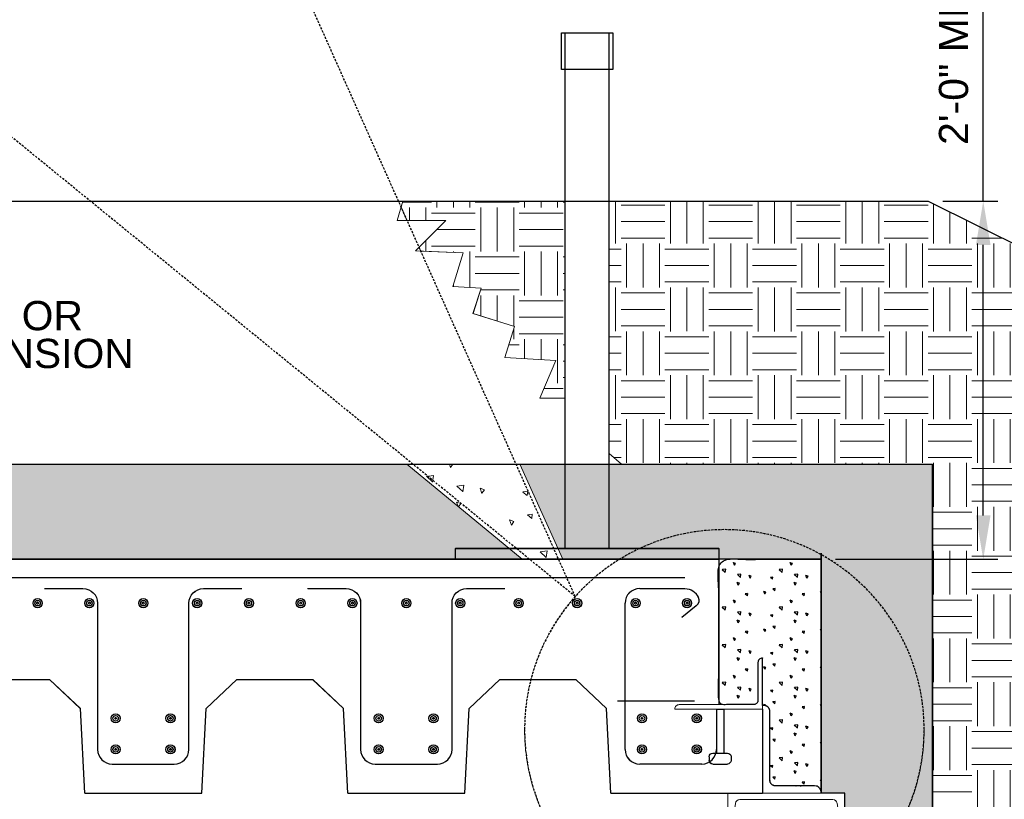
# Model space of a CAD drawing. Header units: inches. Extents: x 804 to 1243, y 182 to 489.
# Tile 18 of 20: x 1114 to 1182, y 371 to 424. Entities that reach past the tile are written whole.
import ezdxf

# ---------------------------------------------------------------- set-up
doc = ezdxf.new("R2010")
doc.units = ezdxf.units.IN
doc.header["$LTSCALE"] = 0.25
doc.header["$MEASUREMENT"] = 0
doc.linetypes.add('DGN Style 3', pattern=[0.777018, 0.555013, -0.222005])
for name, color, linetype, lineweight in [('A-ANNO-NPLT', 7, 'Continuous', 18), ('G-ANNO-DIM', 1, 'Continuous', 18), ('G-ANNO-PATT', 9, 'Continuous', 18), ('G-ANNO-TEXT', 7, 'Continuous', 30), ('S-FSTN-MISC', 12, 'Continuous', 25), ('S-REIN-RBAR', 5, 'Continuous', 25)]:
    doc.layers.add(name, color=color, linetype=linetype, lineweight=lineweight)
doc.styles.add("3 4 1'-0", font='arial.ttf', dxfattribs={"height": 2})
doc.dimstyles.new("3 4 1'-0", dxfattribs={"dimtxt": 2, "dimasz": 3, "dimexe": 1, "dimexo": 1, "dimgap": 1, "dimtad": 1, "dimdec": 4, "dimzin": 11, "dimdsep": 46, "dimlunit": 4, "dimtxsty": "3 4 1'-0", "dimcen": 0, "dimadec": 4, "dimazin": 3, "dimtfac": 1, "dimtdec": 0, "dimtofl": 0, "dimtmove": 0, "dimatfit": 3, "dimfxl": 1, "dimfrac": 2, "dimtolj": 1, "dimtzin": 11, "dimarcsym": 0})

# ---------------------------------------------------------------- blocks, each defined once
blk = doc.blocks.new('REINFDOT')
at = {"color": 0}
for radius in [0.00313, 0.00187, 0.000625]:
    blk.add_circle((0, 0), radius, dxfattribs=at)
blk = doc.blocks.new('REINF. DOT_1')
at = {"layer": 'S-REIN-RBAR', "xscale": 100, "yscale": 100, "zscale": 100, "rotation": 90}
blk.add_blockref('REINFDOT', (36.533405, 24.589429), dxfattribs=at)
blk = doc.blocks.new('*U18')
at = {"layer": 'S-REIN-RBAR'}
for p, q in [((-6.749987, 6.000006), (-4.124987, 6.000006)), ((4.125013, 6.000006), (6.750013, 6.000006)), ((-3.124987, 5.000006), (-3.124987, -4.999994)), ((3.125013, -4.999994), (3.125013, 5.000006)), ((-2.124987, -5.999994), (2.125013, -5.999994))]:
    blk.add_line(p, q, dxfattribs=at)
at = {"layer": 'S-REIN-RBAR', "extrusion": (0, 0, -1)}
for centre, start, end in [((4.124987, 5.000006), 90, 180), ((-4.125013, 5.000006), 0, 90)]:
    blk.add_arc(centre, 1, start, end, dxfattribs=at)
at = {"layer": 'S-REIN-RBAR'}
for centre, start, end in [((-2.124987, -4.999994), 180, 270), ((2.125013, -4.999994), 270, 0)]:
    blk.add_arc(centre, 1, start, end, dxfattribs=at)
blk = doc.blocks.new('*U20')
at = {"layer": 'S-REIN-RBAR'}
for p, q in [((-2.125019, 5.999995), (0.968731, 5.999995)), ((-3.125019, -5.000005), (-3.125019, 4.999995)), ((1.742651, 4.815062), (0.763129, 4.013816)), ((3.124981, -2.250005), (3.124981, -5.000005)), ((2.124981, -6.000005), (-2.125019, -6.000005))]:
    blk.add_line(p, q, dxfattribs=at)
for centre, start, end in [((-2.125019, 4.999995), 90, 180), ((-2.125019, -5.000005), 180, 270), ((2.124981, -5.000005), 270, 0)]:
    blk.add_arc(centre, 1, start, end, dxfattribs=at)
at = {"layer": 'S-REIN-RBAR', "extrusion": (0, 0, -1)}
for centre, radius, start, end in [((-0.968731, 4.999995), 1, 90, 156.16139), ((-1.426075, 5.202076), 0.5, 156.16139, 230.716952)]:
    blk.add_arc(centre, radius, start, end, dxfattribs=at)
blk = doc.blocks.new('*U21')
at = {"layer": 'G-ANNO-TEXT'}
for p, q in [((-0.249993, 1.874993), (-0.249993, -1.125007)), ((-0.499993, -1.125007), (0.500007, -1.125007)), ((-0.749993, -1.375007), (-0.749993, -1.625007)), ((-0.499993, -1.875007), (0.500007, -1.875007)), ((0.750007, -1.375007), (0.750007, -1.625007))]:
    blk.add_line(p, q, dxfattribs=at)
at = {"layer": 'G-ANNO-TEXT', "flags": 128}
blk.add_lwpolyline([(-0.249993, 1.874993), (0.250007, 1.874993), (0.250007, -1.125007)], dxfattribs=at)
at = {"layer": 'G-ANNO-TEXT', "extrusion": (0, 0, -1)}
for centre, start, end in [((0.499993, -1.375007), 0, 90), ((-0.500007, -1.375007), 90, 180), ((0.499993, -1.625007), 270, 0), ((-0.500007, -1.625007), 180, 270)]:
    blk.add_arc(centre, 0.25, start, end, dxfattribs=at)
blk = doc.blocks.new('*D38')
at = {"layer": 'G-ANNO-DIM', "color": 0, "lineweight": -2, "transparency": 16777216}
for p, q in [((1180.32, 411.845), (1180.32, 428.758)), ((1180.32, 390.345), (1180.32, 408.845))]:
    blk.add_line(p, q, dxfattribs=at)
at = {"layer": 'G-ANNO-DIM', "color": 0, "linetype": 'ByBlock', "lineweight": -2, "transparency": 16777216}
for p, q in [((1177.551, 411.845), (1181.32, 411.845)), ((1170.22, 387.345), (1181.32, 387.345))]:
    blk.add_line(p, q, dxfattribs=at)
at = {"layer": 'G-ANNO-DIM', "color": 0, "transparency": 16777216}
for points in [[(1179.82, 408.845), (1180.82, 408.845), (1180.32, 411.845)], [(1179.82, 390.345), (1180.82, 390.345), (1180.32, 387.345)]]:
    blk.add_solid(points, dxfattribs=at)
at = {"layer": 'G-ANNO-DIM', "color": 0, "transparency": 16777216, "insert": (1178.299, 421.802), "char_height": 2, "attachment_point": 5, "rotation": 90, "style": "3 4 1'-0"}
blk.add_mtext('\\A1;2\'-0" MIN.', dxfattribs=at)
blk = doc.blocks.new('l6x312x516-e_2')
at = {"layer": 'A-ANNO-NPLT', "color": 7, "flags": 128}
blk.add_lwpolyline([(3.5, 0), (0, 0), (0, 6), (0.012293, 6.000406, -0.414214), (0.312, 5.7), (0.312293, 0.612906, 0.414214), (0.612, 0.313), (3.199793, 0.312906, -0.414214), (3.5, 0.013)], format="xyb", close=True, dxfattribs=at)
blk = doc.blocks.new('REINF. DOT_2')
at = {"layer": 'A-ANNO-NPLT', "color": 7, "xscale": 100, "yscale": 100, "zscale": 100, "rotation": 90}
blk.add_blockref('REINFDOT', (36.533405, 24.589429), dxfattribs=at)
blk = doc.blocks.new('*U71')
at = {"layer": 'A-ANNO-NPLT', "color": 7}
for p, q in [((-6.749987, 6.000006), (-4.124987, 6.000006)), ((4.125013, 6.000006), (6.750013, 6.000006)), ((-3.124987, 5.000006), (-3.124987, -4.999994)), ((3.125013, -4.999994), (3.125013, 5.000006)), ((-2.124987, -5.999994), (2.125013, -5.999994))]:
    blk.add_line(p, q, dxfattribs=at)
at = {"layer": 'A-ANNO-NPLT', "color": 7, "extrusion": (0, 0, -1)}
for centre, start, end in [((4.124987, 5.000006), 90, 180), ((-4.125013, 5.000006), 0, 90)]:
    blk.add_arc(centre, 1, start, end, dxfattribs=at)
at = {"layer": 'A-ANNO-NPLT', "color": 7}
for centre, start, end in [((-2.124987, -4.999994), 180, 270), ((2.125013, -4.999994), 270, 0)]:
    blk.add_arc(centre, 1, start, end, dxfattribs=at)
blk = doc.blocks.new('*U73')
at = {"layer": 'A-ANNO-NPLT', "color": 7}
for p, q in [((-2.125019, 5.999995), (0.968731, 5.999995)), ((-3.125019, -5.000005), (-3.125019, 4.999995)), ((1.742651, 4.815062), (0.763129, 4.013816)), ((3.124981, -2.250005), (3.124981, -5.000005)), ((2.124981, -6.000005), (-2.125019, -6.000005))]:
    blk.add_line(p, q, dxfattribs=at)
for centre, start, end in [((-2.125019, 4.999995), 90, 180), ((-2.125019, -5.000005), 180, 270), ((2.124981, -5.000005), 270, 0)]:
    blk.add_arc(centre, 1, start, end, dxfattribs=at)
at = {"layer": 'A-ANNO-NPLT', "color": 7, "extrusion": (0, 0, -1)}
for centre, radius, start, end in [((-0.968731, 4.999995), 1, 90, 156.16139), ((-1.426075, 5.202076), 0.5, 156.16139, 230.716952)]:
    blk.add_arc(centre, radius, start, end, dxfattribs=at)
blk = doc.blocks.new('*U74')
at = {"layer": 'A-ANNO-NPLT', "color": 7}
for p, q in [((-0.249993, 1.874993), (-0.249993, -1.125007)), ((-0.499993, -1.125007), (0.500007, -1.125007)), ((-0.749993, -1.375007), (-0.749993, -1.625007)), ((-0.499993, -1.875007), (0.500007, -1.875007)), ((0.750007, -1.375007), (0.750007, -1.625007))]:
    blk.add_line(p, q, dxfattribs=at)
at = {"layer": 'A-ANNO-NPLT', "color": 7, "flags": 128}
blk.add_lwpolyline([(-0.249993, 1.874993), (0.250007, 1.874993), (0.250007, -1.125007)], dxfattribs=at)
at = {"layer": 'A-ANNO-NPLT', "color": 7, "extrusion": (0, 0, -1)}
for centre, start, end in [((0.499993, -1.375007), 0, 90), ((-0.500007, -1.375007), 90, 180), ((0.499993, -1.625007), 270, 0), ((-0.500007, -1.625007), 180, 270)]:
    blk.add_arc(centre, 0.25, start, end, dxfattribs=at)
blk = doc.blocks.new('l6x4x12-e_1')
at = {"layer": 'A-ANNO-NPLT', "color": 7, "flags": 128}
blk.add_lwpolyline([(4, 0), (0, 0), (0, 6), (0.099899, 6.00039, -0.414214), (0.5, 5.6), (0.499899, 0.90039, 0.414214), (0.9, 0.5), (3.599899, 0.50039, -0.414214), (4, 0.1)], format="xyb", close=True, dxfattribs=at)
blk = doc.blocks.new('23')
at = {"layer": 'G-ANNO-TEXT'}
h = blk.add_hatch(dxfattribs=at)
h.set_pattern_fill('CONCRETE', color=256, style=0, pattern_type=2)
h.set_pattern_definition([(140.3968, (1181.621, 362.0101), (-3.891398, 2.575689), [0.1875, -20.01502]), (140.3968, (1181.4641, 360.21694), (-3.891398, 2.575689), [0.1875, -20.01502]), (140.3968, (1179.7405, 361.6632), (-3.891398, 2.575689), [0.1875, -20.01502]), (82.1795, (1181.46412, 360.21694), (-2e-07, -2.5756888), [0.15, -28.44857]), (82.1795, (1181.621, 362.0101), (-2e-07, -2.5756888), [0.15, -28.44857]), (82.1795, (1179.74052, 361.6632), (-2e-07, -2.5756888), [0.15, -28.44857]), (190.2326, (1181.47723, 360.36645), (-27.2397831, -5.1513779), [0.15935, -43.33786]), (190.2326, (1181.6341, 362.1596), (-27.2397831, -5.1513779), [0.15935, -43.33786]), (190.2326, (1179.75363, 361.81272), (-27.2397831, -5.1513779), [0.15935, -43.33786]), (136.6028, (1182.11625, 360.6793), (-19.456988, 18.0298233), [0.28125, -37.20772]), (136.6028, (1179.26716, 360.34786), (-19.456988, 18.0298233), [0.28125, -37.20772]), (186.8622, (1182.15078, 360.90173), (-19.4569883, -2.5756888), [0.23903, -42.8752]), (186.8622, (1179.30168, 360.57028), (-19.4569883, -2.5756888), [0.23903, -42.8752]), (81.4086, (1182.11625, 360.6793), (-2e-07, -2.575689), [0.225, -25.82419]), (81.4086, (1179.26716, 360.34786), (-2e-07, -2.575689), [0.225, -25.82419]), (110.6918, (1182.7393, 361.176), (-6e-07, -2.575689), [0.1875, -10.82566]), (110.6918, (1180.9264, 361.78425), (-6e-07, -2.575689), [0.1875, -10.82566]), (110.6918, (1179.91985, 360.292), (-6e-07, -2.575689), [0.1875, -10.82566]), (110.6918, (1179.1135, 362.3925), (-6e-07, -2.57569), [0.1875, -10.82566]), (56.1196, (1182.73927, 361.17596), (-11.6741934, -18.029823), [0.15, -27.77231]), (56.1196, (1179.91985, 360.292), (-11.6741934, -18.029823), [0.15, -27.77231]), (56.1196, (1180.9264, 361.78425), (-11.6741934, -18.029823), [0.15, -27.77231]), (56.1196, (1179.11352, 362.39254), (-11.6741934, -18.029823), [0.15, -27.77231]), (161.6882, (1180.0038, 360.4164), (-3.891397, 2.57569), [0.15935, -8.03858]), (161.6882, (1182.8232, 361.3004), (-3.891397, 2.57569), [0.15935, -8.03858]), (161.688, (1181.0103, 361.9087), (-3.891397, 2.57569), [0.15935, -8.03858]), (161.688, (1179.1974, 362.517), (-3.891397, 2.57569), [0.15935, -8.03858])])
edge = h.paths.add_edge_path()
edge.add_spline(control_points=[(1169.21968, 387.34531), (1165.71968, 387.34531), (1162.21968, 387.34531), (1162.21968, 382.37646), (1162.21968, 377.4076), (1163.41323, 377.4076), (1164.60677, 377.4076), (1164.90677, 377.4076), (1164.90677, 377.7076), (1164.90677, 379.00135), (1164.90677, 380.2951), (1164.90677, 380.5951), (1165.20677, 380.5951), (1165.21323, 380.59521), (1165.21968, 380.59531), (1165.21968, 378.97031), (1165.21968, 377.34531), (1165.26963, 377.34551), (1165.31958, 377.3457), (1165.71958, 377.3457), (1165.71958, 376.9457), (1165.71958, 374.5957), (1165.71958, 372.2457), (1165.71958, 371.8457), (1166.11958, 371.8457), (1167.46958, 371.8457), (1168.81958, 371.8457), (1169.21958, 371.8457), (1169.21958, 371.4457), (1169.21963, 371.4457), (1169.21968, 371.4457), (1169.21968, 371.64551), (1169.21968, 371.84531), (1169.21968, 379.59531), (1169.21968, 387.34531), (1169.21968, 387.34531), (1169.21968, 387.34531)], knot_values=[0, 0, 0, 0.05555556, 0.05555556, 0.11111111, 0.11111111, 0.16666667, 0.16666667, 0.22222222, 0.22222222, 0.27777778, 0.27777778, 0.33333333, 0.33333333, 0.38888889, 0.38888889, 0.44444444, 0.44444444, 0.5, 0.5, 0.55555556, 0.55555556, 0.61111111, 0.61111111, 0.66666667, 0.66666667, 0.72222222, 0.72222222, 0.77777778, 0.77777778, 0.83333333, 0.83333333, 0.88888889, 0.88888889, 0.94444444, 0.94444444, 1, 1, 1], weights=[1, 1, 1, 1, 1, 1, 1, 0.70710678, 1, 1, 1, 0.70710678, 1, 1, 1, 1, 1, 1, 1, 0.70710678, 1, 1, 1, 0.70710678, 1, 1, 1, 0.70710678, 1, 1, 1, 1, 1, 1, 1, 0.99380582, 1], degree=2, periodic=0)
at = {"layer": 'G-ANNO-PATT', "elevation": 3.51971, "flags": 128}
for points in [[(1151.71968, 411.84531), (1140.60942, 411.84531), (1140.2253, 410.50825), (1143.54369, 410.50825), (1141.47904, 408.44269), (1144.74407, 408.29858), (1144.02384, 405.99284), (1145.95838, 405.88567), (1145.40894, 404.1581), (1148.24918, 403.25478), (1147.57696, 401.14119), (1151.08207, 400.94904), (1149.97772, 398.35509), (1151.71968, 398.37024)], [(1154.71968, 394.58948), (1155.5745, 393.84531), (1176.84468, 393.84531), (1176.84468, 365.30605), (1176.48774, 366.30955), (1181.88843, 360.12954), (1184.97641, 367.59542), (1192.44228, 364.50745), (1195.53026, 371.97332), (1197.5677, 366.62878), (1200.41956, 373.51799), (1207.30877, 370.66613), (1206.81236, 375.33858), (1211.48481, 375.83498), (1210.53108, 384.81199), (1215.47345, 380.85514), (1222.06495, 389.08837), (1176.55106, 411.84531), (1154.71968, 411.84531)]]:
    blk.add_lwpolyline(points, dxfattribs=at)
at = {"layer": 'G-ANNO-TEXT', "linetype": 'DGN Style 3'}
for q in [(1128.99962, 437.12953, 3.51971), (1102.4709, 425.49268, 3.51971)]:
    blk.add_line((1152.40199, 384.80172, 3.51971), q, dxfattribs=at)
at = {"layer": 'G-ANNO-TEXT'}
for p, q in [((959.02256, 411.84531, 5.96386), (1176.55106, 411.84531, 3.51971)), ((1176.55106, 411.84531, 3.51971), (1230.14383, 385.04892, 3.51971)), ((959.02256, 393.84531, 3.51971), (1176.84468, 393.84531, 3.51971)), ((1176.84468, 245.34531, 3.51971), (1176.84468, 393.84531, 3.51971)), ((1042.84468, 387.34531, -0.00002), (1162.21968, 387.34531, -0.00002)), ((1162.21968, 387.34531, -0.00002), (1162.21968, 377.40731, -0.00002)), ((1111.25289, 379.13442), (1116.43647, 379.13442)), ((1118.54114, 377.13717), (1116.43647, 379.13442)), ((1127.14822, 377.13717), (1129.25289, 379.13442)), ((1129.25289, 379.13442), (1134.43647, 379.13442)), ((1136.54114, 377.13717), (1134.43647, 379.13442)), ((1145.14822, 377.13717), (1147.25289, 379.13442)), ((1147.25289, 379.13442), (1152.43647, 379.13442)), ((1154.54114, 377.13717), (1152.43647, 379.13442)), ((1118.84468, 371.34531), (1118.54114, 377.13717)), ((1126.84468, 371.34531), (1127.14822, 377.13717)), ((1136.84468, 371.34531), (1136.54114, 377.13717)), ((1144.84468, 371.34531), (1145.14822, 377.13717)), ((1154.84468, 371.34531), (1154.54114, 377.13717)), ((1165.21968, 377.09531, -0.00002), (1165.21968, 371.34531, -0.00002)), ((1118.84468, 371.34531), (1126.84468, 371.34531)), ((1136.84468, 371.34531), (1144.84468, 371.34531)), ((1154.84468, 371.34531), (1165.21968, 371.34531))]:
    blk.add_line(p, q, dxfattribs=at)
at = {"layer": 'G-ANNO-TEXT', "elevation": 3.51971, "flags": 128}
blk.add_lwpolyline([(959.02256, 393.84531), (1176.84468, 393.84531), (1176.84468, 245.34531), (1223.45654, 245.34531), (1223.45654, 209.34531), (1220.75017, 209.34531), (1217.45654, 209.34531), (1217.45654, 215.34531), (1217.45654, 215.34531), (1217.45654, 239.34531), (1174.84468, 239.34531), (1170.84468, 239.34531), (1170.84468, 239.34531), (1170.84468, 241.50231), (1170.84468, 369.18831), (1170.84468, 371.34531), (1169.21968, 371.34531), (1169.21968, 371.84531), (1169.21968, 387.34531), (959.02256, 387.34531)], dxfattribs=at)
at = {"layer": 'G-ANNO-TEXT', "linetype": 'DGN Style 3', "extrusion": (0, 0, -1)}
blk.add_circle((-1162.60703, 375.70382, -3.51971), 13.67167, dxfattribs=at)
at = {"layer": 'G-ANNO-TEXT'}
blk.add_rational_spline([(1169.21968, 387.34531, 1.02791), (1165.71968, 387.34531, 1.02791), (1162.21968, 387.34531, 1.02791), (1162.21968, 382.37646, 1.02791), (1162.21968, 377.4076, 1.02791), (1163.41323, 377.4076, 1.02791), (1164.60677, 377.4076, 1.02791), (1164.90677, 377.4076, 1.02791), (1164.90677, 377.7076, 1.02791), (1164.90677, 379.00135, 1.02791), (1164.90677, 380.2951, 1.02791), (1164.90677, 380.5951, 1.02791), (1165.20677, 380.5951, 1.02791), (1165.21323, 380.59521, 1.02791), (1165.21968, 380.59531, 1.02791), (1165.21968, 378.97031, 1.02791), (1165.21968, 377.34531, 1.02791), (1165.26963, 377.34551, 1.02791), (1165.31958, 377.3457, 1.02791), (1165.71958, 377.3457, 1.02791), (1165.71958, 376.9457, 1.02791), (1165.71958, 374.5957, 1.02791), (1165.71958, 372.2457, 1.02791), (1165.71958, 371.8457, 1.02791), (1166.11958, 371.8457, 1.02791), (1167.46958, 371.8457, 1.02791), (1168.81958, 371.8457, 1.02791), (1169.21958, 371.8457, 1.02791), (1169.21958, 371.4457, 1.02791), (1169.21963, 371.4457, 1.02791), (1169.21968, 371.4457, 1.02791), (1169.21968, 371.64551, 1.02791), (1169.21968, 371.84531, 1.02791), (1169.21968, 379.59531, 1.02791), (1169.21968, 387.34531, 1.02791), (1169.21968, 387.34531, 1.02791), (1169.21968, 387.34531, 1.02791)], [1, 1, 1, 1, 1, 1, 1, 0.707106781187, 1, 1, 1, 0.707106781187, 1, 1, 1, 1, 1, 1, 1, 0.707106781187, 1, 1, 1, 0.707106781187, 1, 1, 1, 0.707106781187, 1, 1, 1, 1, 1, 1, 1, 0.993805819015, 1], degree=2, knots=[0, 0, 0, 0.05555556, 0.05555556, 0.11111111, 0.11111111, 0.16666667, 0.16666667, 0.22222222, 0.22222222, 0.27777778, 0.27777778, 0.33333333, 0.33333333, 0.38888889, 0.38888889, 0.44444444, 0.44444444, 0.5, 0.5, 0.55555556, 0.55555556, 0.61111111, 0.61111111, 0.66666667, 0.66666667, 0.72222222, 0.72222222, 0.77777778, 0.77777778, 0.83333333, 0.83333333, 0.88888889, 0.88888889, 0.94444444, 0.94444444, 1, 1, 1], dxfattribs=at)
at = {"layer": 'S-FSTN-MISC'}
for p, q in [((1151.71968, 388.09531, -14.07874), (1151.71968, 423.34531, -14.07874)), ((1151.71968, 423.34531, -14.07874), (1154.71968, 423.34531, -14.07874)), ((1154.71968, 388.09531, -14.07874), (1154.71968, 423.34531, -14.07874))]:
    blk.add_line(p, q, dxfattribs=at)
for points in [[(1151.46968, 423.34531, -14.07874), (1154.96968, 423.34531, -14.07874), (1154.96968, 420.84531, -14.07874), (1151.46968, 420.84531, -14.07874)], [(1144.21968, 388.09531, -14.07874), (1162.21968, 388.09531, -14.07874), (1162.21968, 387.34531, -14.07874), (1144.21968, 387.34531, -14.07874)]]:
    blk.add_3dface(points, dxfattribs=at)
at = {"layer": 'S-REIN-RBAR'}
for p, q in [((1056.28618, 386.09531), (1159.90693, 386.09531)), ((1155.29751, 377.66471), (1160.56565, 377.66471))]:
    blk.add_line(p, q, dxfattribs=at)
at = {"layer": 'G-ANNO-TEXT'}
blk.add_blockref('*U21', (1162.31317, 375.22032, 3.51971), dxfattribs=at)
at = {"layer": 'S-REIN-RBAR'}
for name, p in [('*U18', (1122.84467, 379.3453)), ('*U18', (1140.84467, 379.3453)), ('*U20', (1158.9382, 379.34532))]:
    blk.add_blockref(name, p, dxfattribs=at)
at = {"layer": 'S-REIN-RBAR', "rotation": 180}
for p in [(1152.14878, 408.93474, 3.51971), (1155.69058, 408.93474, 3.51971), (1159.37808, 408.93474, 3.51971), (1163.06558, 408.93474, 3.51971), (1166.60718, 408.93474, 3.51971), (1170.14878, 408.93474, 3.51971), (1173.69058, 408.93474, 3.51971), (1177.37808, 408.93474, 3.51971), (1181.06558, 408.93474, 3.51971), (1185.06558, 408.93474, 3.51971), (1189.06558, 408.93474, 3.51971), (1193.06558, 408.93474, 3.51971), (1196.58921, 408.93474, 3.51971), (1157.48808, 401.05974, 3.51971), (1161.23808, 401.05974, 3.51971), (1175.48808, 401.05974, 3.51971), (1179.23808, 401.05974, 3.51971), (1193.50308, 401.05974, 3.51971), (1197.25308, 401.05974, 3.51971), (1157.48808, 398.93474, 3.51971), (1161.23808, 398.93474, 3.51971), (1175.48808, 398.93474, 3.51971), (1179.23808, 398.93474, 3.51971), (1193.50308, 398.93474, 3.51971), (1197.25308, 398.93474, 3.51971)]:
    blk.add_blockref('REINF. DOT_1', p, dxfattribs=at)
at = {"layer": 'G-ANNO-TEXT', "color": 7, "insert": (1064.22957, 410.18871), "char_height": 2, "attachment_point": 1, "line_spacing_factor": 0.776524, "style": "3 4 1'-0"}
blk.add_mtext('NOTE:\\PEARTH FILL SHALL CONTAIN NO \\PSTONES HEAVIER THAN 10 POUNDS OR\\PLARGER THAN 6" (15.2) IN ANY DIMENSION', dxfattribs=at)
at = {"layer": 'G-ANNO-DIM'}
dim = blk.add_linear_dim(base=(1180.32006, 411.84531, 3.51971), p1=(1169.21968, 387.34531, 3.51971), p2=(1176.55106, 411.84531, 3.51971), angle=90, text='2\'-0" MIN.', dimstyle="3 4 1'-0", override={"dimtdec": 4}, dxfattribs=at)
dim.commit()
dim.dimension.update_dxf_attribs({"geometry": '*D38', "text_midpoint": (1180.32006, 421.80165, 3.51971), "dimtype": 128})

msp = doc.modelspace()

# ---------------------------------------------------------------- hatches: boundary and pattern name
at = {"layer": 'A-ANNO-NPLT'}
h = msp.add_hatch(dxfattribs=at)
h.set_pattern_fill('EARTH', color=256, scale=0.160006, style=0, pattern_type=2)
h.set_pattern_definition([(90, (1148.185, 420.3894), (-6.0003, -6.0003), [3.0001, -3.0002]), (90, (1151.185, 417.389), (-6.0003, -6.0003), [3.0001, -3.0002]), (90, (1147.06, 420.3894), (-6.0003, -6.0003), [3.0001, -3.0002]), (90, (1150.06, 417.389), (-6.0003, -6.0003), [3.0001, -3.0002]), (90, (1145.935, 420.3894), (-6.0003, -6.0003), [3.0001, -3.0002]), (90, (1148.935, 417.389), (-6.0003, -6.0003), [3.0001, -3.0002]), (0, (1148.56, 423.0145), (-6.0003, -6.0003), [3.0001, -3.0002]), (0, (1145.56, 420.0144), (-6.0003, -6.0003), [3.0001, -3.0002]), (0, (1148.56, 421.8895), (-6.0003, -6.0003), [3.0001, -3.0002]), (0, (1145.56, 418.8893), (-6.0003, -6.0003), [3.0001, -3.0002]), (0, (1148.56, 420.7644), (-6.0003, -6.0003), [3.0001, -3.0002]), (0, (1145.56, 417.764), (-6.0003, -6.0003), [3.0001, -3.0002])])
h.paths.add_polyline_path([(1144.7407426, 408.299498), (1144.0204748, 405.9936808), (1145.9550936, 405.8864927), (1145.4056324, 404.1588578), (1148.2459823, 403.2555108), (1147.5737483, 401.141829), (1151.0789879, 400.9496776), (1149.9745932, 398.3556252), (1151.7166126, 398.3707778), (1151.7166126, 411.8463713), (1140.6059266, 411.8463713), (1140.4877941, 411.4351554), (1140.9018741, 410.5092475), (1143.5403122, 410.5092475), (1141.7174576, 408.685609), (1141.8327261, 408.427855)])
h = msp.add_hatch(dxfattribs=at)
h.set_pattern_fill('EARTH', color=256, scale=0.160006, style=0, pattern_type=2)
h.set_pattern_definition([(90, (1194.1616, 411.93), (-6.00027, -6.00027), [3.0001, -3.00016]), (90, (1197.162, 408.93), (-6.00027, -6.00027), [3.0001, -3.00016]), (90, (1193.0366, 411.93), (-6.00027, -6.00027), [3.0001, -3.00016]), (90, (1196.0367, 408.93), (-6.00027, -6.00027), [3.0001, -3.00016]), (90, (1191.9115, 411.93), (-6.00027, -6.00027), [3.0001, -3.00016]), (90, (1194.9116, 408.93), (-6.0003, -6.0003), [3.0001, -3.00016]), (0, (1194.5366, 414.555), (-6.00027, -6.00027), [3.0001, -3.00016]), (0, (1191.5365, 411.555), (-6.0003, -6.0003), [3.0001, -3.00016]), (0, (1194.5366, 413.43), (-6.00027, -6.00027), [3.0001, -3.00016]), (0, (1191.5365, 410.43), (-6.0003, -6.0003), [3.0001, -3.00016]), (0, (1194.5366, 412.305), (-6.00027, -6.00027), [3.0001, -3.00016]), (0, (1191.5365, 409.305), (-6.0003, -6.0003), [3.0001, -3.00016])])
h.paths.add_polyline_path([(1181.8865321, 360.1285939), (1184.9746356, 367.5947708), (1192.4407965, 364.5066673), (1195.5289001, 371.9728443), (1197.5664029, 366.6280934), (1200.4183853, 373.51756), (1207.3078519, 370.6655937), (1206.8114327, 375.3382225), (1211.4840615, 375.8346417), (1210.5302966, 384.8119971), (1215.4728558, 380.854996), (1222.0645989, 389.0885466), (1176.5489496, 411.8463713), (1154.7167287, 411.8463713), (1154.7167287, 394.5898635), (1155.5715778, 393.8456747), (1176.8425929, 393.8456747), (1176.8425929, 365.9003853)])
h = msp.add_hatch(dxfattribs=at)
h.set_pattern_fill('CONCRETE', color=256, scale=16.000619, style=0, pattern_type=2)
h.set_pattern_definition([(140.3968, (987.1624, 402.894), (-7.7830976, 5.151577), [0.37502, -40.0316]), (140.3968, (986.8486, 399.3076), (-7.7830976, 5.151577), [0.375, -40.0316]), (140.3968, (983.4013, 402.2003), (-7.7830976, 5.151577), [0.37502, -40.0316]), (82.1795, (986.8486, 399.3076), (-1.5e-06, -5.1515828), [0.30001, -56.89934]), (82.1795, (987.1624, 402.89404), (-1.5e-06, -5.1515828), [0.30001, -56.89934]), (82.1795, (983.4013, 402.2003), (-1.5e-06, -5.1515828), [0.30001, -56.89934]), (190.23262, (986.87484, 399.60663), (-54.4816724, -10.3031553), [0.31872, -86.67908]), (190.23262, (987.1886, 403.19308), (-54.4816724, -10.3031553), [0.31872, -86.67908]), (190.23262, (983.4275, 402.4993), (-54.4816724, -10.3031553), [0.31872, -86.67908]), (136.60277, (988.1529, 400.2324), (-38.9154792, 36.0610392), [0.56252, -74.41834]), (136.60277, (982.4545, 399.56946), (-38.9154792, 36.0610392), [0.56252, -74.41834]), (186.8622, (988.222, 400.67725), (-38.9154785, -5.1515764), [0.47807, -85.75372]), (186.8622, (982.52357, 400.01433), (-38.9154785, -5.1515764), [0.47807, -85.75372]), (81.4086, (988.1529, 400.2324), (1e-07, -5.1515715), [0.45002, -51.65038]), (81.4086, (982.4545, 399.5695), (1e-07, -5.1515715), [0.45002, -51.65038]), (110.6918, (989.399, 401.2257), (-6e-07, -5.151579), [0.375, -21.65217]), (110.6918, (985.7731, 402.4424), (-6e-07, -5.151579), [0.37502, -21.65217]), (110.6918, (983.76, 399.4577), (-6e-07, -5.151579), [0.37502, -21.65217]), (110.6918, (982.1472, 403.659), (-6e-07, -5.151579), [0.375, -21.65217]), (56.11964, (989.399, 401.22574), (-23.349286, -36.061037), [0.30001, -55.54677]), (56.11964, (983.75995, 399.4577), (-23.349286, -36.061037), [0.30001, -55.54677]), (56.11964, (985.7731, 402.44236), (-23.349286, -36.061037), [0.30001, -55.54677]), (56.11964, (982.1472, 403.659), (-23.349286, -36.061037), [0.30001, -55.54677]), (161.6882, (983.9278, 399.7066), (-7.783098, 5.151584), [0.31872, -16.0778]), (161.6882, (989.5668, 401.4746), (-7.783098, 5.151584), [0.31872, -16.0778]), (161.6882, (985.941, 402.6912), (-7.783098, 5.151584), [0.31872, -16.0778]), (161.6882, (982.315, 403.9079), (-7.783098, 5.151584), [0.31872, -16.0778])])
h.paths.add_polyline_path([(1140.8824493, 393.8456747), (959.0120353, 393.8456747), (959.0120353, 391.0521746), (959.0120353, 387.3454231), (984.665108, 387.3454231), (1042.212375, 387.3454231), (1042.8374072, 387.3454231), (1148.7759228, 387.3454231)])
h = msp.add_hatch(dxfattribs=at)
h.set_pattern_fill('CONCRETE', color=256, scale=16.000619, style=0, pattern_type=2)
h.set_pattern_definition([(140.397, (1149.4076, 400.429), (-7.7831, 5.15158), [0.375, -40.0316]), (140.397, (1149.0938, 396.8426), (-7.7831, 5.15158), [0.375, -40.0316]), (140.397, (1145.6465, 399.7352), (-7.7831, 5.15158), [0.375, -40.0316]), (82.1795, (1149.0938, 396.8426), (-2e-06, -5.151583), [0.3, -56.89934]), (82.1795, (1149.4076, 400.429), (-2e-06, -5.151583), [0.3, -56.89934]), (82.1795, (1145.6465, 399.7352), (-2e-06, -5.151583), [0.3, -56.89934]), (190.2326, (1149.12003, 397.1416), (-54.481672, -10.303155), [0.3187, -86.6791]), (190.2326, (1149.4338, 400.72804), (-54.481672, -10.303155), [0.3187, -86.6791]), (190.2326, (1145.6727, 400.03427), (-54.481672, -10.303155), [0.3187, -86.6791]), (136.6028, (1150.39813, 397.76735), (-38.91548, 36.06104), [0.5625, -74.41834]), (136.603, (1144.6997, 397.1044), (-38.91548, 36.06104), [0.5625, -74.41834]), (186.8622, (1150.4672, 398.2122), (-38.915479, -5.151576), [0.47807, -85.7537]), (186.862, (1144.76878, 397.5493), (-38.915479, -5.151576), [0.47807, -85.7537]), (81.4086, (1150.3981, 397.76735), (1e-07, -5.15157), [0.45, -51.6504]), (81.4086, (1144.6997, 397.1044), (1e-07, -5.15157), [0.45, -51.6504]), (110.692, (1151.6442, 398.7607), (-6e-07, -5.15158), [0.375, -21.6522]), (110.692, (1148.0183, 399.9773), (-6e-07, -5.15158), [0.375, -21.6522]), (110.692, (1146.0052, 396.9927), (-6e-07, -5.15158), [0.375, -21.6522]), (110.692, (1144.3924, 401.194), (-6e-07, -5.15158), [0.375, -21.6522]), (56.1196, (1151.6442, 398.7607), (-23.349286, -36.061037), [0.3, -55.5468]), (56.12, (1146.00516, 396.9927), (-23.349286, -36.061037), [0.3, -55.5468]), (56.1196, (1148.01834, 399.9773), (-23.349286, -36.061037), [0.3, -55.5468]), (56.1196, (1144.39244, 401.19394), (-23.349286, -36.061037), [0.3, -55.5468]), (161.688, (1146.173, 397.2416), (-7.7831, 5.1516), [0.3187, -16.0778]), (161.688, (1151.812, 399.0096), (-7.7831, 5.1516), [0.3187, -16.0778]), (161.688, (1148.1862, 400.2262), (-7.7831, 5.1516), [0.3187, -16.0778]), (161.688, (1144.5603, 401.4428), (-7.7831, 5.1516), [0.3187, -16.0778])])
h.paths.add_polyline_path([(1148.7759228, 387.3454231), (1151.5446059, 387.3454231), (1148.600956, 393.8456747), (1140.8824493, 393.8456747)])
h = msp.add_hatch(dxfattribs=at)
h.set_pattern_fill('CONCRETE', color=256, scale=16.000619, style=0, pattern_type=2)
h.set_pattern_definition([(140.3968, (1194.0518, 361.361), (-7.7830976, 5.151577), [0.37502, -40.0316]), (140.3968, (1193.738, 357.7745), (-7.7830976, 5.151577), [0.375, -40.0316]), (140.3968, (1190.2907, 360.6672), (-7.7830976, 5.151577), [0.37502, -40.0316]), (82.1795, (1193.738, 357.7745), (-1.5e-06, -5.1515828), [0.30001, -56.89934]), (82.1795, (1194.0518, 361.36096), (-1.5e-06, -5.1515828), [0.30001, -56.89934]), (82.1795, (1190.2907, 360.6672), (-1.5e-06, -5.1515828), [0.30001, -56.89934]), (190.23262, (1193.76422, 358.07355), (-54.4816724, -10.3031553), [0.31872, -86.67908]), (190.23262, (1194.078, 361.66), (-54.4816724, -10.3031553), [0.31872, -86.67908]), (190.23262, (1190.3169, 360.9662), (-54.4816724, -10.3031553), [0.31872, -86.67908]), (136.60277, (1195.0423, 358.6993), (-38.9154792, 36.0610392), [0.56252, -74.41834]), (136.60277, (1189.3439, 358.03637), (-38.9154792, 36.0610392), [0.56252, -74.41834]), (186.8622, (1195.11136, 359.14416), (-38.9154785, -5.1515764), [0.47807, -85.75372]), (186.8622, (1189.41297, 358.48125), (-38.9154785, -5.1515764), [0.47807, -85.75372]), (81.4086, (1195.0423, 358.6993), (1e-07, -5.1515715), [0.45002, -51.65038]), (81.4086, (1189.3439, 358.0364), (1e-07, -5.1515715), [0.45002, -51.65038]), (110.6918, (1196.2884, 359.6927), (-6e-07, -5.151579), [0.375, -21.65217]), (110.6918, (1192.6625, 360.9093), (-6e-07, -5.151579), [0.37502, -21.65217]), (110.6918, (1190.6494, 357.9246), (-6e-07, -5.151579), [0.37502, -21.65217]), (110.6918, (1189.0366, 362.1259), (-6e-07, -5.151579), [0.375, -21.65217]), (56.11964, (1196.2884, 359.69266), (-23.349286, -36.061037), [0.30001, -55.54677]), (56.11964, (1190.64935, 357.9246), (-23.349286, -36.061037), [0.30001, -55.54677]), (56.11964, (1192.6625, 360.9093), (-23.349286, -36.061037), [0.30001, -55.54677]), (56.11964, (1189.0366, 362.1259), (-23.349286, -36.061037), [0.30001, -55.54677]), (161.6882, (1190.8172, 358.1735), (-7.783098, 5.151584), [0.31872, -16.0778]), (161.6882, (1196.4562, 359.9415), (-7.783098, 5.151584), [0.31872, -16.0778]), (161.6882, (1192.8304, 361.1582), (-7.783098, 5.151584), [0.31872, -16.0778]), (161.6882, (1189.2045, 362.3748), (-7.783098, 5.151584), [0.31872, -16.0778])])
h.paths.add_polyline_path([(1162.2170189, 387.3454231), (1166.7481223, 387.3454231), (1169.2172898, 387.3454231), (1169.2172898, 386.1425766), (1169.2172898, 371.8448233), (1169.2172898, 371.4451918), (1169.2172898, 371.344804), (1170.8423607, 371.344804), (1170.8423607, 369.1877125), (1170.8423607, 320.851874), (1170.8423607, 241.4967711), (1170.8423607, 239.3396956), (1174.8425155, 239.3396956), (1217.4560206, 239.3396956), (1217.4560206, 215.3387668), (1217.4560206, 209.3385346), (1220.7497801, 209.3385346), (1223.4562528, 209.3385346), (1223.4562528, 245.3399278), (1176.8425929, 245.3399278), (1176.8425929, 365.3053062), (1176.4856351, 366.3088491), (1176.8425929, 365.9003853), (1176.8425929, 393.8456747), (1155.5715778, 393.8456747), (1148.600956, 393.8456747), (1151.5446059, 387.3454231)])
h = msp.add_hatch(dxfattribs=at)
h.set_pattern_fill('CONCRETE', color=256, scale=1.600062, style=0, pattern_type=2)
h.set_pattern_definition([(140.3968, (1181.61887, 362.00903), (-3.891549, 2.575789), [0.1875, -20.0158]), (140.3968, (1181.462, 360.2158), (-3.891549, 2.575789), [0.1875, -20.0158]), (140.3968, (1179.7383, 361.66214), (-3.891549, 2.575789), [0.1875, -20.0158]), (82.1795, (1181.462, 360.2158), (5e-07, -2.5757883), [0.15, -28.44967]), (82.1795, (1181.61887, 362.00903), (5e-07, -2.5757883), [0.15, -28.44967]), (82.1795, (1179.73832, 361.66214), (5e-07, -2.5757883), [0.15, -28.44967]), (190.2326, (1181.4751, 360.36533), (-27.2408379, -5.1515771), [0.15936, -43.33954]), (190.2326, (1181.63198, 362.15855), (-27.2408379, -5.1515771), [0.15936, -43.33954]), (190.2326, (1179.75143, 361.81166), (-27.2408379, -5.1515771), [0.15936, -43.33954]), (136.6028, (1182.11414, 360.6782), (-19.4577413, 18.03052), [0.28126, -37.20916]), (136.6028, (1179.26493, 360.34674), (-19.4577413, 18.03052), [0.28126, -37.20916]), (186.8622, (1182.14867, 360.90063), (-19.4577407, -2.5757892), [0.23903, -42.87686]), (186.8622, (1179.29946, 360.56917), (-19.4577407, -2.5757892), [0.23903, -42.87686]), (81.4086, (1182.11414, 360.6782), (-4e-07, -2.575789), [0.22501, -25.82519]), (81.4086, (1179.26493, 360.34674), (-4e-07, -2.575789), [0.22501, -25.82519]), (110.6918, (1182.7372, 361.1749), (-3e-07, -2.57579), [0.1875, -10.82608]), (110.6918, (1180.9242, 361.7832), (-3e-07, -2.57579), [0.1875, -10.82608]), (110.6918, (1179.9177, 360.2909), (-3e-07, -2.57579), [0.1875, -10.82608]), (110.6918, (1179.1113, 362.3915), (-3e-07, -2.57579), [0.1875, -10.82608]), (56.1196, (1182.7372, 361.17488), (-11.6746448, -18.030521), [0.15, -27.77339]), (56.1196, (1179.91766, 360.29086), (-11.6746448, -18.030521), [0.15, -27.77339]), (56.1196, (1180.92424, 361.7832), (-11.6746448, -18.030521), [0.15, -27.77339]), (56.1196, (1179.1113, 362.3915), (-11.674645, -18.030521), [0.15, -27.77339]), (161.6882, (1180.0016, 360.4153), (-3.89155, 2.57579), [0.15936, -8.0389]), (161.6882, (1182.8211, 361.2993), (-3.89155, 2.57579), [0.15936, -8.0389]), (161.688, (1181.0082, 361.9076), (-3.89155, 2.57579), [0.15936, -8.0389]), (161.688, (1179.1952, 362.516), (-3.89155, 2.57579), [0.15936, -8.0389])])
edge = h.paths.add_edge_path()
edge.add_line((1169.2172898, 387.3454231), (1162.2170189, 387.3454231))
edge.add_line((1162.2170189, 387.3454231), (1162.2170189, 377.4073266))
edge.add_line((1162.2170189, 377.4073266), (1164.6042153, 377.4073266))
edge.add_arc((1164.6042155, 377.7073379), 0.3000114, 269.999957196, 360.000042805)
edge.add_line((1164.9042269, 377.7073382), (1164.9042269, 380.2949423))
edge.add_arc((1165.2042383, 380.2949425), 0.3000114, 89.999957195, 180.000042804, ccw=False)
edge.add_line((1165.2042385, 380.5949539), (1165.217135, 380.5951619))
edge.add_line((1165.217135, 380.5951619), (1165.217135, 377.3450362))
edge.add_line((1165.217135, 377.3450362), (1165.3170429, 377.3454202))
edge.add_arc((1165.3170432, 376.945405), 0.4000152, -0.000042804, 90.000042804, ccw=False)
edge.add_line((1165.7170584, 376.9454047), (1165.7170584, 372.2452228))
edge.add_arc((1166.1170736, 372.2452225), 0.4000152, 179.999957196, 270.000042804)
edge.add_line((1166.1170739, 371.8452073), (1168.8171784, 371.8452073))
edge.add_arc((1168.8171787, 371.4451921), 0.4000152, -0.000042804, 90.000042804, ccw=False)
edge.add_line((1169.2171938, 371.4451918), (1169.2172898, 371.4451918))
edge.add_line((1169.2172898, 371.4451918), (1169.2172898, 371.8448233))
edge.add_line((1169.2172898, 371.8448233), (1169.2172898, 387.3454231))

# ---------------------------------------------------------------- linework, layer by layer
at = {"layer": 'A-ANNO-NPLT', "color": 7, "linetype": 'DGN Style 3'}
for q in [(1128.9956853, 437.1315578, 3.519705), (1102.4659387, 425.4942594, 3.519705)]:
    msp.add_line((1152.398959, 384.8017247, 3.519705), q, dxfattribs=at)
at = {"layer": 'A-ANNO-NPLT', "color": 7}
for p, q in [((1151.7166126, 388.0954522, 3.519705), (1151.7166126, 423.3468163, 3.519705)), ((1151.7166126, 423.3468163, 3.519705), (1154.7167287, 423.3468163, 3.519705)), ((1154.7167287, 388.0954522, 3.519705), (1154.7167287, 423.3468163, 3.519705)), ((959.0120353, 411.8463713, 3.519705), (1176.5489496, 411.8463713, 3.519705)), ((1176.5489496, 411.8463713, 3.519705), (1230.1438076, 385.0489343, 3.519705)), ((959.0120353, 393.8456747, 3.519705), (1176.8425929, 393.8456747, 3.519705)), ((1176.8425929, 245.3399278, 3.519705), (1176.8425929, 393.8456747, 3.519705)), ((1042.8374072, 387.3454231, 3.519705), (1162.2170189, 387.3454231, 3.519705)), ((1162.2170189, 387.3454231, 3.519705), (1162.2170189, 377.4070386, 3.519705)), ((1056.2794313, 386.0953748, 3.519705), (1159.9041774, 386.0953748, 3.519705)), ((1111.2482625, 379.1342094, 3.519705), (1116.4320471, 379.1342094, 3.519705)), ((1118.5368006, 377.1368841, 3.519705), (1116.4320471, 379.1342094, 3.519705)), ((1127.1442057, 377.1368841, 3.519705), (1129.2489591, 379.1342094, 3.519705)), ((1129.2489591, 379.1342094, 3.519705), (1134.4327437, 379.1342094, 3.519705)), ((1136.5374972, 377.1368841, 3.519705), (1134.4327437, 379.1342094, 3.519705)), ((1145.1449023, 377.1368841, 3.519705), (1147.2496557, 379.1342094, 3.519705)), ((1147.2496557, 379.1342094, 3.519705), (1152.4334403, 379.1342094, 3.519705)), ((1154.5381938, 377.1368841, 3.519705), (1152.4334403, 379.1342094, 3.519705)), ((1155.2945911, 377.6644405, 3.519705), (1160.5629389, 377.6644405, 3.519705)), ((1118.8403483, 371.344804, 3.519705), (1118.5368006, 377.1368841, 3.519705)), ((1126.8406579, 371.344804, 3.519705), (1127.1442057, 377.1368841, 3.519705)), ((1136.8410449, 371.344804, 3.519705), (1136.5374972, 377.1368841, 3.519705)), ((1144.8413545, 371.344804, 3.519705), (1145.1449023, 377.1368841, 3.519705)), ((1154.8417415, 371.344804, 3.519705), (1154.5381938, 377.1368841, 3.519705)), ((1165.217135, 377.0950265, 3.519705), (1165.217135, 371.344804, 3.519705)), ((1118.8403483, 371.344804, 3.519705), (1126.8406579, 371.344804, 3.519705)), ((1136.8410449, 371.344804, 3.519705), (1144.8413545, 371.344804, 3.519705)), ((1154.8417415, 371.344804, 3.519705), (1165.217135, 371.344804, 3.519705))]:
    msp.add_line(p, q, dxfattribs=at)
at = {"layer": 'A-ANNO-NPLT', "color": 7, "elevation": 3.519705, "flags": 128}
for points in [[(1151.4666029, 423.3468163), (1154.9667384, 423.3468163), (1154.9667384, 420.8467196), (1151.4666029, 420.8467196)], [(1144.7407426, 408.299498), (1144.0204748, 405.9936808), (1145.9550936, 405.8864927), (1145.4056324, 404.1588578), (1148.2459823, 403.2555108), (1147.5737483, 401.141829), (1151.0789879, 400.9496776), (1149.9745932, 398.3556252), (1151.7166126, 398.3707778), (1151.7166126, 411.8463713), (1140.6059266, 411.8463713), (1140.4877941, 411.4351554), (1140.9018741, 410.5092475), (1143.5403122, 410.5092475), (1141.7174576, 408.685609), (1141.8327261, 408.427855)], [(1181.8865321, 360.1285939), (1184.9746356, 367.5947708), (1192.4407965, 364.5066673), (1195.5289001, 371.9728443), (1197.5664029, 366.6280934), (1200.4183853, 373.51756), (1207.3078519, 370.6655937), (1206.8114327, 375.3382225), (1211.4840615, 375.8346417), (1210.5302966, 384.8119971), (1215.4728558, 380.854996), (1222.0645989, 389.0885466), (1176.5489496, 411.8463713), (1154.7167287, 411.8463713), (1154.7167287, 394.5898635), (1155.5715778, 393.8456747), (1176.8425929, 393.8456747), (1176.8425929, 365.9003853)], [(1140.8824493, 393.8456747), (959.0120353, 393.8456747), (959.0120353, 391.0521746), (959.0120353, 387.3454231), (984.665108, 387.3454231), (1042.212375, 387.3454231), (1042.8374072, 387.3454231), (1148.7759228, 387.3454231)], [(1148.7759228, 387.3454231), (1151.5446059, 387.3454231), (1148.600956, 393.8456747), (1140.8824493, 393.8456747)], [(1144.2163223, 388.0954522), (1162.2170189, 388.0954522), (1162.2170189, 387.3454231), (1144.2163223, 387.3454231)]]:
    msp.add_lwpolyline(points, close=True, dxfattribs=at)
for points in [[(1151.7166126, 411.8463713), (1140.6059266, 411.8463713), (1140.2217838, 410.5092475), (1143.5403122, 410.5092475), (1141.4755763, 408.4436156), (1144.7407426, 408.299498), (1144.0204748, 405.9936808), (1145.9550936, 405.8864927), (1145.4056324, 404.1588578), (1148.2459823, 403.2555108), (1147.5737483, 401.141829), (1151.0789879, 400.9496776), (1149.9745932, 398.3556252), (1151.7166126, 398.3707778)], [(1154.7167287, 394.5898635), (1155.5715778, 393.8456747), (1176.8425929, 393.8456747), (1176.8425929, 365.3053062), (1176.4856351, 366.3088491), (1181.8865321, 360.1285939), (1184.9746356, 367.5947708), (1192.4407965, 364.5066673), (1195.5289001, 371.9728443), (1197.5664029, 366.6280934), (1200.4183853, 373.51756), (1207.3078519, 370.6655937), (1206.8114327, 375.3382225), (1211.4840615, 375.8346417), (1210.5302966, 384.8119971), (1215.4728558, 380.854996), (1222.0645989, 389.0885466), (1176.5489496, 411.8463713), (1154.7167287, 411.8463713)], [(959.0120353, 393.8456747), (1176.8425929, 393.8456747), (1176.8425929, 245.3399278), (1223.4562528, 245.3399278), (1223.4562528, 209.3385346), (1220.7497801, 209.3385346), (1217.4560206, 209.3385346), (1217.4560206, 215.3387668), (1217.4560206, 215.3387668), (1217.4560206, 239.3396956), (1174.8425155, 239.3396956), (1170.8423607, 239.3396956), (1170.8423607, 239.3396956), (1170.8423607, 241.4967711), (1170.8423607, 369.1877125), (1170.8423607, 371.344804), (1169.2172898, 371.344804), (1169.2172898, 371.8448233), (1169.2172898, 387.3454231), (959.0120353, 387.3454231)], [(1176.8425929, 245.3399278), (1176.8425929, 365.3053062), (1176.4856351, 366.3088491), (1176.8425929, 365.9003853), (1176.8425929, 393.8456747), (1155.5715778, 393.8456747), (1148.600956, 393.8456747), (1151.5446059, 387.3454231), (1162.2170189, 387.3454231), (1166.7481223, 387.3454231), (1169.2172898, 387.3454231), (1169.2172898, 386.1425766), (1169.2172898, 371.8448233), (1169.2172898, 371.4451918), (1169.2172898, 371.344804), (1170.8423607, 371.344804), (1170.8423607, 369.1877125), (1170.8423607, 320.851874)]]:
    msp.add_lwpolyline(points, dxfattribs=at)
for points in [[(1169.2172898, 387.3454231), (1162.2170189, 387.3454231), (1162.2170189, 377.4073266), (1164.6042153, 377.4073266, 0.414214), (1164.9042269, 377.7073382), (1164.9042269, 380.2949423, -0.414214), (1165.2042385, 380.5949539), (1165.217135, 380.5951619), (1165.217135, 377.3450362), (1165.3170429, 377.3454202, -0.414214), (1165.7170584, 376.9454047), (1165.7170584, 372.2452228, 0.414214), (1166.1170739, 371.8452073), (1168.8171784, 371.8452073, -0.414214), (1169.2171938, 371.4451918), (1169.2172898, 371.4451918), (1169.2172898, 371.8448233), (1169.2172898, 387.3454231, -0.055738)], [(1163.3580711, 370.6567773), (1163.1859844, 369.4454505, -0.373441), (1162.8890449, 369.1877125), (1162.8420511, 369.1877125), (1162.8420511, 371.344804), (1170.8423607, 371.344804), (1170.8423607, 369.1877125), (1170.7945349, 369.1876645, -0.373441), (1170.4973394, 369.4457225), (1170.3253167, 370.6569693, 0.366699), (1170.0293213, 370.907779), (1163.6541306, 370.907731, 0.366699)]]:
    msp.add_lwpolyline(points, format="xyb", close=True, dxfattribs=at)
at = {"layer": 'A-ANNO-NPLT', "color": 7, "linetype": 'DGN Style 3'}
msp.add_circle((1162.6043779, 375.7034686, 3.519705), 13.6721986, dxfattribs=at)

# ---------------------------------------------------------------- block references
msp.add_blockref('23', (0, 0))
at = {"layer": 'A-ANNO-NPLT', "color": 7, "xscale": 1.000038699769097, "yscale": 1.000038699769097, "zscale": 1.000038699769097}
for name, p in [('*U71', (1122.8404871, 379.3450976, 3.519705)), ('*U71', (1140.8411837, 379.3450976, 3.519705)), ('*U73', (1158.9354199, 379.3451136, 3.519705)), ('l6x4x12-e_1', (1165.217135, 371.344804, 3.519705)), ('*U74', (1162.3105266, 375.2199619, 3.519705))]:
    msp.add_blockref(name, p, dxfattribs=at)
for name, p, rotation in [('REINF. DOT_2', (1152.1457332, 408.9356827, 3.519705), 180), ('REINF. DOT_2', (1155.6876783, 408.9356827, 3.519705), 180), ('REINF. DOT_2', (1159.375325, 408.9356827, 3.519705), 180), ('REINF. DOT_2', (1163.0629557, 408.9356827, 3.519705), 180), ('REINF. DOT_2', (1166.6046927, 408.9356827, 3.519705), 180), ('REINF. DOT_2', (1170.1464298, 408.9356827, 3.519705), 180), ('REINF. DOT_2', (1173.6883749, 408.9356827, 3.519705), 180), ('REINF. DOT_2', (1177.3760216, 408.9356827, 3.519705), 180), ('REINF. DOT_2', (1181.0636523, 408.9356827, 3.519705), 180), ('REINF. DOT_2', (1185.0638071, 408.9356827, 3.519705), 180), ('REINF. DOT_2', (1189.0639619, 408.9356827, 3.519705), 180), ('REINF. DOT_2', (1193.0641167, 408.9356827, 3.519705), 180), ('REINF. DOT_2', (1196.587885, 408.9356827, 3.519705), 180), ('l6x312x516-e_2', (1165.217135, 377.0950265, 3.519705), 90), ('REINF. DOT_2', (1157.4852518, 401.0603859, 3.519705), 180), ('REINF. DOT_2', (1161.235397, 401.0603859, 3.519705), 180), ('REINF. DOT_2', (1175.4859484, 401.0603859, 3.519705), 180), ('REINF. DOT_2', (1179.2360935, 401.0603859, 3.519705), 180), ('REINF. DOT_2', (1193.5016376, 401.0603859, 3.519705), 180), ('REINF. DOT_2', (1197.2517827, 401.0603859, 3.519705), 180), ('REINF. DOT_2', (1157.4852518, 398.9352957, 3.519705), 180), ('REINF. DOT_2', (1161.235397, 398.9352957, 3.519705), 180), ('REINF. DOT_2', (1175.4859484, 398.9352957, 3.519705), 180), ('REINF. DOT_2', (1179.2360935, 398.9352957, 3.519705), 180), ('REINF. DOT_2', (1193.5016376, 398.9352957, 3.519705), 180), ('REINF. DOT_2', (1197.2517827, 398.9352957, 3.519705), 180)]:
    msp.add_blockref(name, p, dxfattribs=dict(at, rotation=rotation))

doc.saveas('drawing.dxf')
